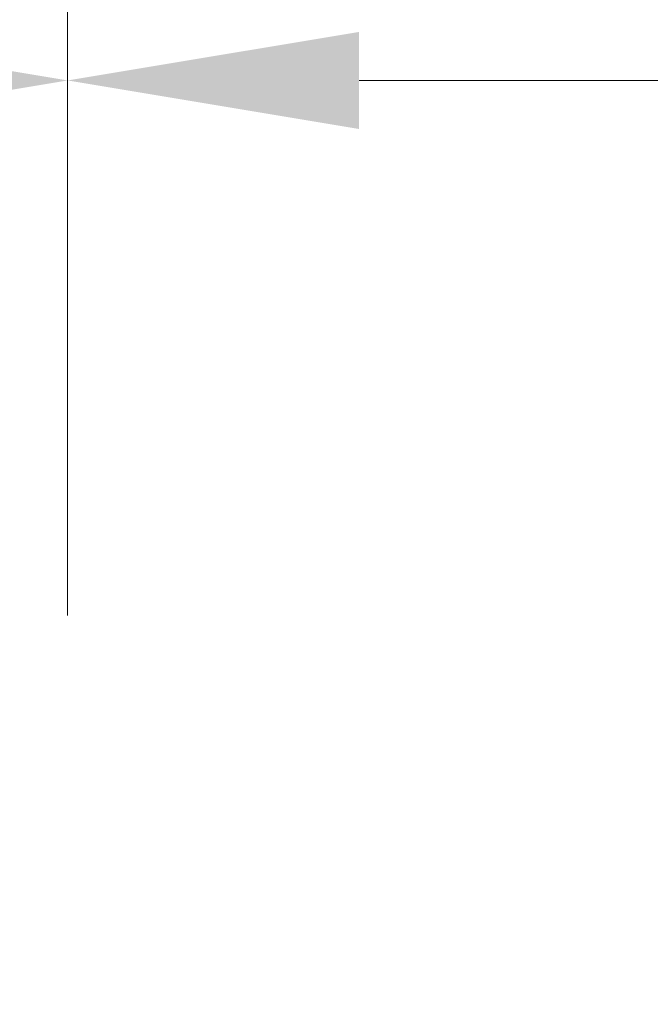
# Model space of a CAD drawing. Extents: x 14625 to 30785, y 7697 to 50667.
# Tile 36 of 42: x 16993 to 17021, y 9403 to 9445. Entities that reach past the tile are written whole.
import ezdxf

# ---------------------------------------------------------------- set-up
doc = ezdxf.new("R2010")
doc.units = 0
doc.linetypes.add('CONTINOUS', pattern=[0])
doc.layers.add('a MECH UWAGI', color=3, linetype='Continuous', plot=False)
doc.layers.add('a MECHANIKA', color=210, linetype='CONTINOUS', lineweight=18)
doc.styles.get("Standard").update_dxf_attribs({"font": 'romans.shx', "width": 0.9})
doc.dimstyles.new('BSC_WYMIARY_ISO-25', dxfattribs={"dimtxt": 2.5, "dimasz": 2.5, "dimexe": 1.25, "dimexo": 0, "dimtad": 1, "dimtxsty": 'Standard', "dimcen": 2.5, "dimclrd": 256, "dimclre": 256, "dimclrt": 7, "dimadec": 0, "dimazin": 0, "dimtfac": 1, "dimtmove": 0, "dimatfit": 3, "dimfxl": 0, "dimlwd": -1, "dimlwe": -1, "dimarcsym": 0})

# ---------------------------------------------------------------- blocks, each defined once
blk = doc.blocks.new('*D1464')
at = {"layer": 'a MECHANIKA'}
for p, q in [((-640, -995.804), (-640, -971.789)), ((0, -1001.004), (0, -971.789)), ((-627.5, -978.039), (-12.5, -978.039))]:
    blk.add_line(p, q, dxfattribs=at)
at = {"layer": 'a MECHANIKA', "linetype": 'Continuous'}
for points in [[(-627.5, -975.956), (-627.5, -980.123), (-640, -978.039)], [(-12.5, -975.956), (-12.5, -980.123), (0, -978.039)]]:
    blk.add_solid(points, dxfattribs=at)
at = {"layer": 'Defpoints', "color": 0, "linetype": 'Continuous'}
for p in [(0, -978.039), (-640, -995.804), (0, -1001.004)]:
    blk.add_point(p, dxfattribs=at)
at = {"layer": 'a MECHANIKA', "color": 7, "linetype": 'Continuous', "insert": (-320, -968.664), "char_height": 12.5, "attachment_point": 5}
blk.add_mtext('640', dxfattribs=at)
blk = doc.blocks.new('*D1465')
at = {"layer": 'a MECHANIKA'}
for p, q in [((0, -1001.004), (0, -971.789)), ((640, -995.804), (640, -971.789)), ((12.5, -978.039), (627.5, -978.039))]:
    blk.add_line(p, q, dxfattribs=at)
at = {"layer": 'a MECHANIKA', "linetype": 'Continuous'}
for points in [[(12.5, -975.956), (12.5, -980.123), (0, -978.039)], [(627.5, -975.956), (627.5, -980.123), (640, -978.039)]]:
    blk.add_solid(points, dxfattribs=at)
at = {"layer": 'Defpoints', "color": 0, "linetype": 'Continuous'}
for p in [(640, -978.039), (640, -995.804), (0, -1001.004)]:
    blk.add_point(p, dxfattribs=at)
at = {"layer": 'a MECHANIKA', "color": 7, "linetype": 'Continuous', "insert": (320, -968.664), "char_height": 12.5, "attachment_point": 5}
blk.add_mtext('640', dxfattribs=at)
blk = doc.blocks.new('napędy-podszybie-platforma')
at = {"layer": 'a MECHANIKA', "linetype": 'Continuous'}
for base, p1, p2, override, picture, middle in [((0, -978.039), (-640, -995.804), (0, -1001.004), {"dimscale": 5}, '*D1464', (-320, -968.664)), ((640, -978.039), (0, -1001.004), (640, -995.804), {"dimscale": 5, "dimtmove": 1}, '*D1465', (320, -968.664))]:
    dim = blk.add_linear_dim(base=base, p1=p1, p2=p2, dimstyle='BSC_WYMIARY_ISO-25', override=override, dxfattribs=at)
    dim.commit()
    dim.dimension.update_dxf_attribs({"geometry": picture, "text_midpoint": middle})

msp = doc.modelspace()

# ---------------------------------------------------------------- block references
at = {"layer": 'a MECH UWAGI', "linetype": 'Continuous'}
msp.add_blockref('napędy-podszybie-platforma', (16995.551, 10420.247), dxfattribs=at)

doc.saveas('drawing.dxf')
